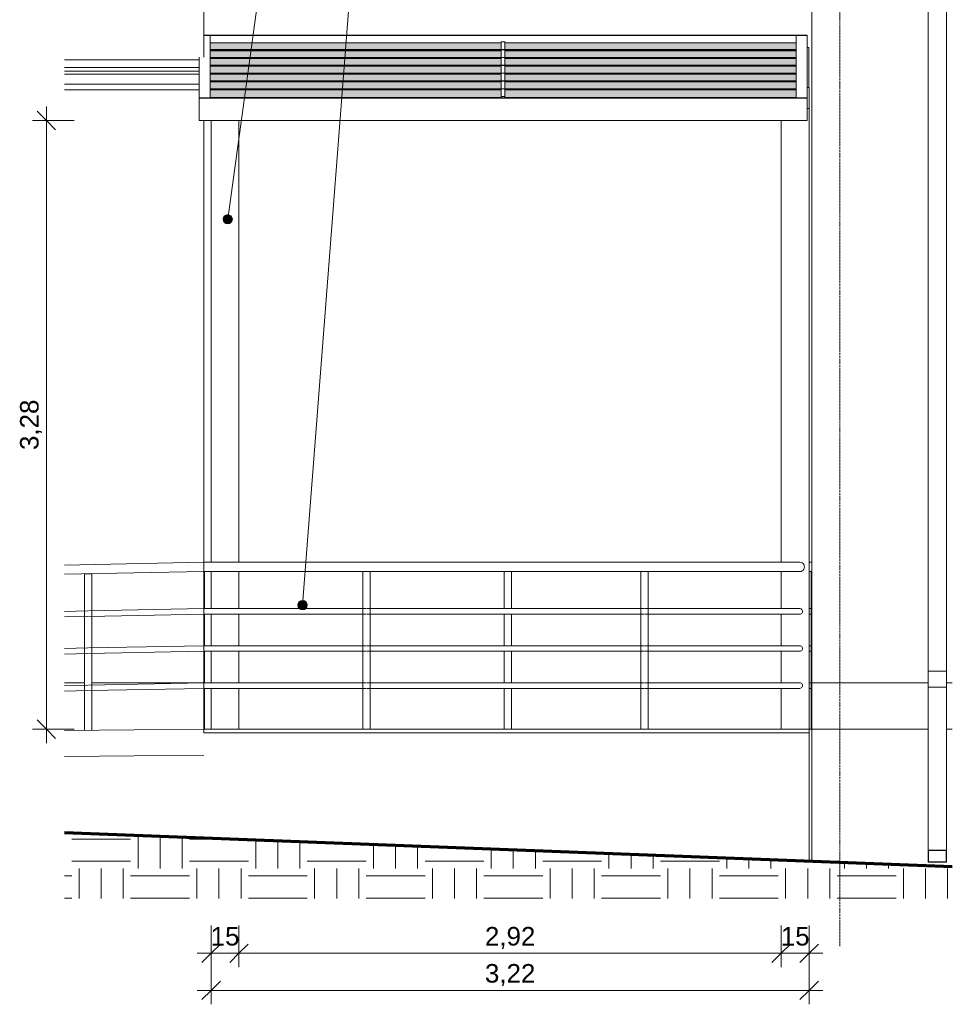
# Model space of a CAD drawing. Header units: millimetres. Extents: x -12134 to 14098, y -6837 to 7978.
# Tile 4 of 5: x 9069 to 14098, y -454 to 4856. Entities that reach past the tile are written whole.
import ezdxf

# ---------------------------------------------------------------- set-up
doc = ezdxf.new("R2010")
doc.units = ezdxf.units.MM
doc.linetypes.add('_Traço - ponto', pattern=[16, 12, -2, 0, -2])
for name, color, linetype, lineweight in [('A-ANNO-DIMS', 211, 'Continuous', 9), ('A-ANNO-DIMS-50', 211, 'Continuous', 9), ('A-FLOR', 192, 'Continuous', 18), ('A-FLOR-HRAL', 11, 'Continuous', 18), ('A-FLOR-PATT', 8, 'Continuous', 18), ('A-GENM', 13, 'Continuous', 18), ('A-GLAZ-CURT', 52, 'Continuous', 18), ('A-GLAZ-CWMG', 51, 'Continuous', 18), ('A-WALL', 113, 'Continuous', 18), ('G-ANNO-TEXT', 231, 'Continuous', 9), ('S-COLS', 52, 'Continuous', 18), ('S-GRID', 1, 'Continuous', 9)]:
    doc.layers.add(name, color=color, linetype=linetype, lineweight=lineweight)
doc.styles.add('Arial_2', font='arial.ttf', dxfattribs={"height": 100})
doc.dimstyles.new('Diagonal_-_2_0mm_Arial', dxfattribs={"dimscale": 304.8, "dimtxt": 102.02594, "dimasz": 0.328084, "dimexe": 0.246063, "dimexo": 0.0625, "dimgap": 0.024606, "dimtad": 1, "dimlfac": 0.001, "dimrnd": 0.01, "dimzin": 0, "dimdsep": 46, "dimtxsty": 'Arial_2', "dimblk1": 'OBLIQUE', "dimblk2": 'OBLIQUE', "dimsah": 1, "dimcen": 0.09, "dimdle": 0.246063, "dimadec": 0, "dimazin": 0, "dimtfac": 1, "dimtdec": 4, "dimtix": 1, "dimtmove": 0, "dimatfit": 3, "dimfxl": 0.492126, "dimfxlon": 1, "dimtvp": 1, "dimtolj": 1, "dimtzin": 0, "dimarcsym": 2})
doc.dimstyles.new('Diagonal_-_2_0mm_Arial_1', dxfattribs={"dimscale": 304.8, "dimtxt": 102.02594, "dimasz": 0.328084, "dimexe": 0.246063, "dimexo": 0.0625, "dimgap": 0.024606, "dimtad": 1, "dimdec": 0, "dimlfac": 0.1, "dimdsep": 46, "dimtxsty": 'Arial_2', "dimblk1": 'OBLIQUE', "dimblk2": 'OBLIQUE', "dimsah": 1, "dimcen": 0.09, "dimdle": 0.246063, "dimadec": 0, "dimazin": 0, "dimtfac": 1, "dimtdec": 4, "dimtix": 1, "dimtmove": 0, "dimatfit": 3, "dimfxl": 0.492126, "dimfxlon": 1, "dimtvp": 1, "dimtolj": 1, "dimtzin": 0, "dimarcsym": 2})

# ---------------------------------------------------------------- blocks, each defined once
blk = doc.blocks.new('Railing - 4 cm-3948223-ENTRADA - ELEVAÇÃO B')
at = {"layer": 'A-FLOR-HRAL'}
for p, q in [((9128.4, 1880), (9128.4, 1030)), ((9148.4, 1880), (9128.4, 1880)), ((9168.4, 1880), (9148.4, 1880)), ((9168.4, 1030), (9168.4, 1880))]:
    blk.add_line(p, q, dxfattribs=at)
blk = doc.blocks.new('Railing - 4 cm-4350514-ENTRADA - ELEVAÇÃO B')
at = {"layer": 'A-FLOR-HRAL'}
for p, q in [((6128.4, 1867.3), (6128.4, 1023.6)), ((6168.4, 1024), (6168.4, 1868.1)), ((6128.9, 1023.7), (6128.9, 1023.7))]:
    blk.add_line(p, q, dxfattribs=at)
at = {"layer": 'A-FLOR-HRAL', "flags": 128}
for points in [[(6148.4, 1867.7), (6139.8, 1867.6), (6132.8, 1867.4), (6128.9, 1867.4), (6128.4, 1867.3)], [(6168.4, 1868.1), (6167.9, 1868.1), (6164.1, 1868.1), (6157.1, 1867.9), (6148.4, 1867.7)]]:
    blk.add_lwpolyline(points, dxfattribs=at)
blk = doc.blocks.new('Railing - Railing-3945987-ENTRADA - ELEVAÇÃO B')
at = {"layer": 'A-FLOR-HRAL'}
for p, q in [((6771.1, 1930), (6021, 1915.2)), ((9985.8, 1930), (6771.1, 1930)), ((6021, 1865.2), (6771.6, 1880)), ((6771.6, 1880), (9985.8, 1880)), ((6146.3, 1667.7), (6021, 1665.2)), ((6771.1, 1680), (6150.5, 1667.8)), ((6150.5, 1637.8), (6771.4, 1650)), ((7646.6, 1680), (6771.1, 1680)), ((6771.4, 1650), (7646.6, 1650)), ((9146.6, 1680), (7650.2, 1680)), ((7650.2, 1650), (9146.6, 1650)), ((9985.8, 1680), (9150.2, 1680)), ((9150.2, 1650), (9985.8, 1650)), ((6021, 1635.2), (6146.3, 1637.7)), ((6146.3, 1467.7), (6021, 1465.2)), ((6021, 1435.2), (6146.3, 1437.7)), ((6771.1, 1480), (6150.5, 1467.8)), ((6150.5, 1437.8), (6771.4, 1450)), ((7646.6, 1480), (6771.1, 1480)), ((6771.4, 1450), (7646.6, 1450)), ((9146.6, 1480), (7650.2, 1480)), ((7650.2, 1450), (9146.6, 1450)), ((9985.8, 1480), (9150.2, 1480)), ((9150.2, 1450), (9985.8, 1450)), ((6771.1, 1280), (6150.5, 1267.8)), ((7646.6, 1280), (6771.1, 1280)), ((9146.6, 1280), (7650.2, 1280)), ((9985.8, 1280), (9150.2, 1280)), ((6146.3, 1267.7), (6021, 1265.2)), ((6021, 1235.2), (6146.3, 1237.7)), ((6150.5, 1237.8), (6771.4, 1250)), ((6771.4, 1250), (7646.6, 1250)), ((7650.2, 1250), (9146.6, 1250)), ((9150.2, 1250), (9985.8, 1250))]:
    blk.add_line(p, q, dxfattribs=at)
at = {"layer": 'A-FLOR-HRAL', "flags": 128}
for points in [[(6771.1, 1930), (6771.1, 1929.1), (6771.1, 1926.7), (6771.2, 1922.7), (6771.2, 1917.5), (6771.3, 1911.5), (6771.4, 1905)], [(6771.4, 1905), (6771.3, 1911.5), (6771.2, 1917.5), (6771.2, 1922.7), (6771.1, 1926.7), (6771.1, 1929.1), (6771.1, 1930)], [(9985.8, 1930), (9992.3, 1929.1), (9998.3, 1926.7), (10003.5, 1922.7), (10007.5, 1917.5), (10010, 1911.5), (10010.8, 1905)], [(10010.8, 1905), (10010, 1911.5), (10007.5, 1917.5), (10003.5, 1922.7), (9998.3, 1926.7), (9992.3, 1929.1), (9985.8, 1930)], [(6771.4, 1905), (6771.4, 1898.5), (6771.5, 1892.5), (6771.5, 1887.3), (6771.6, 1883.3), (6771.6, 1880.9), (6771.6, 1880)], [(6771.6, 1880), (6771.6, 1880.9), (6771.6, 1883.3), (6771.5, 1887.3), (6771.5, 1892.5), (6771.4, 1898.5), (6771.4, 1905)], [(10010.8, 1905), (10010, 1898.5), (10007.5, 1892.5), (10003.5, 1887.3), (9998.3, 1883.3), (9992.3, 1880.9), (9985.8, 1880)], [(9985.8, 1880), (9992.3, 1880.9), (9998.3, 1883.3), (10003.5, 1887.3), (10007.5, 1892.5), (10010, 1898.5), (10010.8, 1905)], [(6771.1, 1680), (6771.1, 1679.5), (6771.1, 1678), (6771.2, 1675.6), (6771.2, 1672.5), (6771.2, 1668.9), (6771.3, 1665)], [(6771.3, 1665), (6771.2, 1668.9), (6771.2, 1672.5), (6771.2, 1675.6), (6771.1, 1678), (6771.1, 1679.5), (6771.1, 1680)], [(6771.3, 1665), (6771.3, 1661.1), (6771.3, 1657.5), (6771.4, 1654.4), (6771.4, 1652), (6771.4, 1650.5), (6771.4, 1650)], [(6771.4, 1650), (6771.4, 1650.5), (6771.4, 1652), (6771.4, 1654.4), (6771.3, 1657.5), (6771.3, 1661.1), (6771.3, 1665)], [(9985.8, 1680), (9989.7, 1679.5), (9993.3, 1678), (9996.4, 1675.6), (9998.8, 1672.5), (10000.3, 1668.9), (10000.8, 1665)], [(10000.8, 1665), (10000.3, 1668.9), (9998.8, 1672.5), (9996.4, 1675.6), (9993.3, 1678), (9989.7, 1679.5), (9985.8, 1680)], [(10000.8, 1665), (10000.3, 1661.1), (9998.8, 1657.5), (9996.4, 1654.4), (9993.3, 1652), (9989.7, 1650.5), (9985.8, 1650)], [(9985.8, 1650), (9989.7, 1650.5), (9993.3, 1652), (9996.4, 1654.4), (9998.8, 1657.5), (10000.3, 1661.1), (10000.8, 1665)], [(6771.1, 1480), (6771.1, 1479.5), (6771.1, 1478), (6771.2, 1475.6), (6771.2, 1472.5), (6771.2, 1468.9), (6771.3, 1465)], [(6771.3, 1465), (6771.2, 1468.9), (6771.2, 1472.5), (6771.2, 1475.6), (6771.1, 1478), (6771.1, 1479.5), (6771.1, 1480)], [(6771.3, 1465), (6771.3, 1461.1), (6771.3, 1457.5), (6771.4, 1454.4), (6771.4, 1452), (6771.4, 1450.5), (6771.4, 1450)], [(6771.4, 1450), (6771.4, 1450.5), (6771.4, 1452), (6771.4, 1454.4), (6771.3, 1457.5), (6771.3, 1461.1), (6771.3, 1465)], [(9985.8, 1480), (9989.7, 1479.5), (9993.3, 1478), (9996.4, 1475.6), (9998.8, 1472.5), (10000.3, 1468.9), (10000.8, 1465)], [(10000.8, 1465), (10000.3, 1468.9), (9998.8, 1472.5), (9996.4, 1475.6), (9993.3, 1478), (9989.7, 1479.5), (9985.8, 1480)], [(10000.8, 1465), (10000.3, 1461.1), (9998.8, 1457.5), (9996.4, 1454.4), (9993.3, 1452), (9989.7, 1450.5), (9985.8, 1450)], [(9985.8, 1450), (9989.7, 1450.5), (9993.3, 1452), (9996.4, 1454.4), (9998.8, 1457.5), (10000.3, 1461.1), (10000.8, 1465)], [(6771.1, 1280), (6771.1, 1279.5), (6771.1, 1278), (6771.2, 1275.6), (6771.2, 1272.5), (6771.2, 1268.9), (6771.3, 1265)], [(6771.3, 1265), (6771.2, 1268.9), (6771.2, 1272.5), (6771.2, 1275.6), (6771.1, 1278), (6771.1, 1279.5), (6771.1, 1280)], [(9985.8, 1280), (9989.7, 1279.5), (9993.3, 1278), (9996.4, 1275.6), (9998.8, 1272.5), (10000.3, 1268.9), (10000.8, 1265)], [(10000.8, 1265), (10000.3, 1268.9), (9998.8, 1272.5), (9996.4, 1275.6), (9993.3, 1278), (9989.7, 1279.5), (9985.8, 1280)], [(6771.3, 1265), (6771.3, 1261.1), (6771.3, 1257.5), (6771.4, 1254.4), (6771.4, 1252), (6771.4, 1250.5), (6771.4, 1250)], [(6771.4, 1250), (6771.4, 1250.5), (6771.4, 1252), (6771.4, 1254.4), (6771.3, 1257.5), (6771.3, 1261.1), (6771.3, 1265)], [(10000.8, 1265), (10000.3, 1261.1), (9998.8, 1257.5), (9996.4, 1254.4), (9993.3, 1252), (9989.7, 1250.5), (9985.8, 1250)], [(9985.8, 1250), (9989.7, 1250.5), (9993.3, 1252), (9996.4, 1254.4), (9998.8, 1257.5), (10000.3, 1261.1), (10000.8, 1265)]]:
    blk.add_lwpolyline(points, dxfattribs=at)
for name, p in [('Railing - 4 cm-4350514-ENTRADA - ELEVAÇÃO B', (0, 0)), ('Railing - 4 cm-3948223-ENTRADA - ELEVAÇÃO B', (-1500, 0)), ('Railing - 4 cm-3948223-ENTRADA - ELEVAÇÃO B', (0, 0))]:
    blk.add_blockref(name, p)
blk = doc.blocks.new('Rectangular Mullion - 6x12 cm metal-3947379-ENTRADA - ELEVAÇÃO B')
at = {"layer": 'A-GLAZ-CWMG'}
for p, q in [((8385.8, 4434.4), (10025.8, 4434.4)), ((8385.8, 4432), (10025.8, 4432)), ((10025.8, 4434.4), (10025.8, 4432)), ((10025.8, 4432), (10025.8, 4312.1)), ((10025.8, 4312.1), (8385.8, 4312.1))]:
    blk.add_line(p, q, dxfattribs=at)
blk = doc.blocks.new('Rectangular Mullion - 6x12 cm metal-3947380-ENTRADA - ELEVAÇÃO B')
at = {"layer": 'A-GLAZ-CWMG'}
for p, q in [((8385.8, 4773.1), (6771.1, 4773.1)), ((8385.8, 4770.7), (6771.1, 4770.7))]:
    blk.add_line(p, q, dxfattribs=at)
blk = doc.blocks.new('Rectangular Mullion - 6x12 cm metal-4019200-ENTRADA - ELEVAÇÃO B')
at = {"layer": 'A-GLAZ-CWMG'}
for p, q in [((6745.8, 4476.2), (6745.8, 4434.4)), ((6805.8, 4476.2), (6805.8, 4434.4)), ((6805.8, 4434.4), (6745.8, 4434.4))]:
    blk.add_line(p, q, dxfattribs=at)
blk = doc.blocks.new('Rectangular Mullion - 6x12 cm metal-4019201-ENTRADA - ELEVAÇÃO B')
at = {"layer": 'A-GLAZ-CWMG'}
for p, q in [((9965.8, 4770.7), (10025.8, 4770.7)), ((9965.8, 4729), (9965.8, 4770.7)), ((10025.8, 4729), (10025.8, 4770.7))]:
    blk.add_line(p, q, dxfattribs=at)
blk = doc.blocks.new('System Panel - Vidro 2cm escuro2-4253584-ENTRADA - ELEVAÇÃO B')
at = {"layer": 'A-GLAZ-CURT'}
for points in [[(8375.8, 4436.6), (8375.8, 4477.9), (6805.8, 4477.9), (6805.8, 4436.6), (7816.2, 4436.6)], [(6805.8, 4434.4), (8375.8, 4434.4), (8375.8, 4436.6), (6805.8, 4436.6)]]:
    blk.add_hatch(color=256, dxfattribs=at).paths.add_polyline_path(points, flags=0)
for p, q in [((8375.8, 4477.9), (6805.8, 4477.9)), ((6805.8, 4436.6), (8375.8, 4436.6))]:
    blk.add_line(p, q, dxfattribs=at)
blk = doc.blocks.new('System Panel - Vidro 2cm escuro2-V16-ENTRADA - ELEVAÇÃO B')
at = {"layer": 'A-GLAZ-CURT'}
blk.add_hatch(color=256, dxfattribs=at).paths.add_polyline_path([(8265, 4483.7), (8375.8, 4483.7), (8375.8, 4520.1), (6805.8, 4520.1), (6805.8, 4483.7), (8115.4, 4483.7)], flags=0)
blk.add_line((8375.8, 4520.1), (6805.8, 4520.1), dxfattribs=at)
blk = doc.blocks.new('Rectangular Mullion - 6x12 cm metal-3947384-ENTRADA - ELEVAÇÃO B')
at = {"layer": 'A-GLAZ-CWMG'}
for p, q in [((6745.8, 4432), (6745.8, 4434.4)), ((6745.8, 4434.4), (8385.8, 4434.4)), ((6745.8, 4312.1), (6745.8, 4432)), ((6745.8, 4432), (8385.8, 4432)), ((8385.8, 4312.1), (6745.8, 4312.1))]:
    blk.add_line(p, q, dxfattribs=at)
blk = doc.blocks.new('Rectangular Mullion - 6x12 cm metal-3947385-ENTRADA - ELEVAÇÃO B')
at = {"layer": 'A-GLAZ-CWMG'}
for p, q in [((10025.8, 4773.1), (8385.8, 4773.1)), ((10025.8, 4770.7), (8385.8, 4770.7)), ((10025.8, 4773.1), (10025.8, 4770.7))]:
    blk.add_line(p, q, dxfattribs=at)
blk = doc.blocks.new('Rectangular Mullion - 6x12 cm metal-4019202-ENTRADA - ELEVAÇÃO B')
at = {"layer": 'A-GLAZ-CWMG'}
for p, q in [((6745.8, 4518.3), (6745.8, 4476.2)), ((6805.8, 4518.3), (6805.8, 4476.2))]:
    blk.add_line(p, q, dxfattribs=at)
blk = doc.blocks.new('Rectangular Mullion - 6x12 cm metal-V17-ENTRADA - ELEVAÇÃO B')
at = {"layer": 'A-GLAZ-CWMG'}
for p, q in [((6805.8, 4686.9), (6805.8, 4644.7)), ((6745.8, 4653.1), (6745.8, 4644.7))]:
    blk.add_line(p, q, dxfattribs=at)
blk = doc.blocks.new('Rectangular Mullion - 6x12 cm metal-V18-ENTRADA - ELEVAÇÃO B')
at = {"layer": 'A-GLAZ-CWMG'}
blk.add_line((6805.8, 4729), (6805.8, 4686.9), dxfattribs=at)
blk = doc.blocks.new('Rectangular Mullion - 6x12 cm metal-4019203-ENTRADA - ELEVAÇÃO B')
at = {"layer": 'A-GLAZ-CWMG'}
for p, q in [((6771.1, 4770.7), (6805.8, 4770.7)), ((6805.8, 4770.7), (6805.8, 4729))]:
    blk.add_line(p, q, dxfattribs=at)
blk = doc.blocks.new('Rectangular Mullion - 6x12 cm metal-4019204-ENTRADA - ELEVAÇÃO B')
at = {"layer": 'A-GLAZ-CWMG'}
for p, q in [((9965.8, 4434.4), (9965.8, 4476.2)), ((10025.8, 4434.4), (10025.8, 4476.2)), ((10025.8, 4434.4), (9965.8, 4434.4))]:
    blk.add_line(p, q, dxfattribs=at)
blk = doc.blocks.new('Rectangular Mullion - 6x12 cm metal-4019205-ENTRADA - ELEVAÇÃO B')
at = {"layer": 'A-GLAZ-CWMG'}
for p, q in [((9965.8, 4476.2), (9965.8, 4518.3)), ((10025.8, 4476.2), (10025.8, 4518.3))]:
    blk.add_line(p, q, dxfattribs=at)
blk = doc.blocks.new('Rectangular Mullion - 2x5 cm metal-3947375-ENTRADA - ELEVAÇÃO B')
at = {"layer": 'A-GLAZ-CWMG'}
for p, q in [((8385.8, 4483.7), (6805.8, 4483.7)), ((8385.8, 4482.9), (6805.8, 4482.9))]:
    blk.add_line(p, q, dxfattribs=at)
blk = doc.blocks.new('Rectangular Mullion - 2x5 cm metal-3947376-ENTRADA - ELEVAÇÃO B')
at = {"layer": 'A-GLAZ-CWMG'}
for p, q in [((9965.8, 4483.7), (8385.8, 4483.7)), ((9965.8, 4482.9), (8385.8, 4482.9))]:
    blk.add_line(p, q, dxfattribs=at)
blk = doc.blocks.new('Rectangular Mullion - 2x5 cm metal-4019198-ENTRADA - ELEVAÇÃO B')
at = {"layer": 'A-GLAZ-CWMG'}
for p, q in [((8375.8, 4735.8), (8395.8, 4735.8)), ((8375.8, 4694.4), (8375.8, 4735.8)), ((8395.8, 4694.4), (8395.8, 4735.8)), ((8395.8, 4694.4), (8375.8, 4694.4))]:
    blk.add_line(p, q, dxfattribs=at)
blk = doc.blocks.new('Rectangular Mullion - 2x5 cm metal-V19-ENTRADA - ELEVAÇÃO B')
at = {"layer": 'A-GLAZ-CWMG'}
for p, q in [((8375.8, 4440.8), (8395.8, 4440.8)), ((8375.8, 4434.4), (8375.8, 4440.8)), ((8395.8, 4434.4), (8395.8, 4440.8))]:
    blk.add_line(p, q, dxfattribs=at)
blk = doc.blocks.new('Rectangular Mullion - 2x5 cm metal-V20-ENTRADA - ELEVAÇÃO B')
at = {"layer": 'A-GLAZ-CWMG'}
for p, q in [((8375.8, 4482.9), (8395.8, 4482.9)), ((8375.8, 4441.6), (8375.8, 4482.9)), ((8395.8, 4441.6), (8395.8, 4482.9)), ((8395.8, 4441.6), (8375.8, 4441.6)), ((8375.8, 4441.6), (8375.8, 4440.8)), ((8395.8, 4440.8), (8395.8, 4441.6))]:
    blk.add_line(p, q, dxfattribs=at)
blk = doc.blocks.new('Railing - 4 cm-V21-ENTRADA - ELEVAÇÃO B')
at = {"layer": 'A-FLOR-HRAL'}
for p, q in [((8391.1, 1880), (8391.1, 1680)), ((8431.1, 1680), (8431.1, 1880)), ((8391.1, 1650), (8391.1, 1480.3)), ((8431.1, 1480), (8431.1, 1650)), ((8391.1, 1450), (8391.1, 1280)), ((8431.1, 1280), (8431.1, 1450)), ((8391.1, 1250), (8391.1, 1030)), ((8431.1, 1030), (8431.1, 1250))]:
    blk.add_line(p, q, dxfattribs=at)
blk = doc.blocks.new('Railing - 4 cm-V22-ENTRADA - ELEVAÇÃO B')
at = {"layer": 'A-FLOR-HRAL'}
for p, q in [((6776.1, 1880), (6776.1, 1680)), ((6776.1, 1650), (6776.1, 1480.3)), ((6776.1, 1450), (6776.1, 1280)), ((6776.1, 1250), (6776.1, 1030))]:
    blk.add_line(p, q, dxfattribs=at)
blk = doc.blocks.new('Railing - 4 cm-V23-ENTRADA - ELEVAÇÃO B')
at = {"layer": 'A-FLOR-HRAL'}
for p, q in [((10046.1, 1880), (10036.1, 1880)), ((10046.1, 1030), (10046.1, 1880)), ((10036.1, 1030), (10046.1, 1030))]:
    blk.add_line(p, q, dxfattribs=at)
blk = doc.blocks.new('Railing - Railing-3948267-ENTRADA - ELEVAÇÃO B')
at = {"layer": 'A-FLOR-HRAL'}
for p, q in [((10051.1, 1930), (10035.8, 1930)), ((10035.8, 1880), (10051.1, 1880)), ((10051.1, 1680), (10035.8, 1680)), ((10035.8, 1650), (10051.1, 1650)), ((10051.1, 1480), (10035.8, 1480)), ((10035.8, 1450), (10051.1, 1450)), ((10051.1, 1280), (10035.8, 1280)), ((10035.8, 1250), (10051.1, 1250))]:
    blk.add_line(p, q, dxfattribs=at)
for name in ['Railing - 4 cm-V22-ENTRADA - ELEVAÇÃO B', 'Railing - 4 cm-V21-ENTRADA - ELEVAÇÃO B', 'Railing - 4 cm-V23-ENTRADA - ELEVAÇÃO B']:
    blk.add_blockref(name, (0, 0))
blk = doc.blocks.new('Generic Models 1 - Generic Models 24-4258923-ENTRADA - ELEVAÇÃO B')
at = {"layer": 'A-GENM'}
for p, q in [((10677.4, 5054.9), (10677.4, 5175.1)), ((10777.4, 5054.9), (10777.4, 5175.1)), ((10677.4, 5054.9), (10777.4, 5054.9)), ((10677.4, 4980.4), (10677.4, 5054.9)), ((10777.4, 5054.9), (10777.4, 4980.4)), ((10677.4, 4980.4), (10777.4, 4980.4)), ((10677.4, 1341.9), (10677.4, 4980.4)), ((10777.4, 4980.4), (10777.4, 1341.9)), ((10677.4, 1341.9), (10777.4, 1341.9)), ((10677.4, 1256.9), (10677.4, 1341.9)), ((10777.4, 1341.9), (10777.4, 1256.9)), ((10677.4, 1256.9), (10777.4, 1256.9)), ((10677.4, 377.8), (10677.4, 1256.9)), ((10777.4, 1256.9), (10777.4, 377.8)), ((10777.4, 377.8), (10677.4, 377.8)), ((10677.4, 377.8), (10677.4, 312.8)), ((10679.4, 314.8), (10679.4, 375.8)), ((10679.4, 375.8), (10775.4, 375.8)), ((10775.4, 375.8), (10775.4, 314.8)), ((10777.4, 312.8), (10777.4, 377.8)), ((10677.4, 312.8), (10777.4, 312.8)), ((10775.4, 314.8), (10679.4, 314.8))]:
    blk.add_line(p, q, dxfattribs=at)
blk = doc.blocks.new('Embasamento - Embasamento-4325691-ENTRADA - ELEVAÇÃO B')
at = {"layer": 'A-GENM'}
for p, q in [((10051.1, 1280), (10677.4, 1280)), ((10051.1, 1280), (10051.1, 1030)), ((10777.4, 1280), (10808.1, 1280)), ((10051.1, 1030), (10677.4, 1030)), ((10051.1, 1030), (10051.1, 316.7)), ((10777.4, 1030), (10808.1, 1030))]:
    blk.add_line(p, q, dxfattribs=at)
blk = doc.blocks.new('eMBASAMENTO 2 - eMBASAMENTO 2-4325788-ENTRADA - ELEVAÇÃO B')
at = {"layer": 'A-GENM'}
for p, q in [((6128.9, 1280), (6021, 1280)), ((6771.1, 1280), (6167.9, 1280)), ((6771.1, 1250), (6771.1, 1030))]:
    blk.add_line(p, q, dxfattribs=at)
blk = doc.blocks.new('ORNAMENTO 3 - ORNAMENTO 3-4325854-ENTRADA - ELEVAÇÃO B')
at = {"layer": 'A-GENM'}
for p, q in [((6745.8, 4638.7), (6021, 4638.7)), ((6021, 4598), (6745.8, 4598)), ((6021, 4578), (6745.8, 4578)), ((6021, 4561.3), (6745.8, 4561.3)), ((6021, 4507.7), (6745.8, 4507.7)), ((6021, 4477.7), (6745.8, 4477.7))]:
    blk.add_line(p, q, dxfattribs=at)
blk = doc.blocks.new('DIMBLOCK21-ENTRADA - ELEVAÇÃO B')
at = {"layer": 'A-ANNO-DIMS-50'}
for p, q in [((10101.4, -28.8), (10101.4, -253.8)), ((10101.4, -178.8), (10101.4, -28.8)), ((10251.4, -28.8), (10251.4, -253.8)), ((10251.4, -178.8), (10251.4, -28.8)), ((10026.4, -178.8), (10251.4, -178.8))]:
    blk.add_line(p, q, dxfattribs=at)
at = {"layer": 'A-ANNO-DIMS-50', "lineweight": 18}
for p, q in [((10101.4, -178.8), (10151.4, -128.8)), ((10251.4, -178.8), (10301.4, -128.8)), ((10101.4, -178.8), (10051.4, -228.8)), ((10251.4, -178.8), (10201.4, -228.8))]:
    blk.add_line(p, q, dxfattribs=at)
at = {"layer": 'A-ANNO-DIMS-50', "color": 0, "insert": (10098.8, -36.8), "char_height": 100, "width": 186.088, "attachment_point": 1, "line_spacing_factor": 0.941778, "style": 'Arial_2'}
blk.add_mtext('15', dxfattribs=at)
blk = doc.blocks.new('_Oblique')
at = {"color": 0, "linetype": 'ByBlock', "lineweight": -2}
blk.add_line((-0.5, -0.5), (0.5, 0.5), dxfattribs=at)
blk = doc.blocks.new('DIMBLOCK22-ENTRADA - ELEVAÇÃO B')
at = {"layer": 'A-ANNO-DIMS-50'}
for p, q in [((10251.4, -28.8), (10251.4, -253.8)), ((10251.4, -178.8), (10251.4, -28.8)), ((13176, -28.8), (13176, -253.8)), ((13176, -178.8), (13176, -28.8)), ((10251.4, -178.8), (13176, -178.8))]:
    blk.add_line(p, q, dxfattribs=at)
at = {"layer": 'A-ANNO-DIMS-50', "lineweight": 18}
for p, q in [((10251.4, -178.8), (10301.4, -128.8)), ((13176, -178.8), (13226, -128.8)), ((10251.4, -178.8), (10201.4, -228.8)), ((13176, -178.8), (13126, -228.8))]:
    blk.add_line(p, q, dxfattribs=at)
at = {"layer": 'A-ANNO-DIMS-50', "color": 0, "insert": (11578, -36.8), "char_height": 100, "width": 325.653, "attachment_point": 1, "line_spacing_factor": 0.941778, "style": 'Arial_2'}
blk.add_mtext('2,92', dxfattribs=at)
blk = doc.blocks.new('DIMBLOCK23-ENTRADA - ELEVAÇÃO B')
at = {"layer": 'A-ANNO-DIMS-50'}
for p, q in [((13176, -28.8), (13176, -253.8)), ((13176, -178.8), (13176, -28.8)), ((13326, -28.8), (13326, -253.8)), ((13326, -178.8), (13326, -28.8)), ((13176, -178.8), (13401, -178.8))]:
    blk.add_line(p, q, dxfattribs=at)
at = {"layer": 'A-ANNO-DIMS-50', "lineweight": 18}
for p, q in [((13176, -178.8), (13226, -128.8)), ((13326, -178.8), (13376, -128.8)), ((13176, -178.8), (13126, -228.8)), ((13326, -178.8), (13276, -228.8))]:
    blk.add_line(p, q, dxfattribs=at)
at = {"layer": 'A-ANNO-DIMS-50', "color": 0, "insert": (13173.5, -36.8), "char_height": 100, "width": 186.088, "attachment_point": 1, "line_spacing_factor": 0.941778, "style": 'Arial_2'}
blk.add_mtext('15', dxfattribs=at)
blk = doc.blocks.new('DIMBLOCK24-ENTRADA - ELEVAÇÃO B')
at = {"layer": 'A-ANNO-DIMS-50'}
for p, q in [((10101.4, -228.8), (10101.4, -453.8)), ((10101.4, -378.8), (10101.4, -228.8)), ((13326, -228.8), (13326, -453.8)), ((13326, -378.8), (13326, -228.8)), ((10026.4, -378.8), (13401, -378.8))]:
    blk.add_line(p, q, dxfattribs=at)
at = {"layer": 'A-ANNO-DIMS-50', "lineweight": 18}
for p, q in [((10101.4, -378.8), (10151.4, -328.8)), ((13326, -378.8), (13376, -328.8)), ((10101.4, -378.8), (10051.4, -428.8)), ((13326, -378.8), (13276, -428.8))]:
    blk.add_line(p, q, dxfattribs=at)
at = {"layer": 'A-ANNO-DIMS-50', "color": 0, "insert": (11578, -236.8), "char_height": 100, "width": 325.653, "attachment_point": 1, "line_spacing_factor": 0.941778, "style": 'Arial_2'}
blk.add_mtext('3,22', dxfattribs=at)
blk = doc.blocks.new('DIMBLOCK25-ENTRADA - ELEVAÇÃO B')
at = {"layer": 'A-ANNO-DIMS-50', "lineweight": 18}
for p, q in [((9212.7, 4312.1), (9162.7, 4362.1)), ((9212.7, 4312.1), (9262.7, 4262.1)), ((9212.7, 1030), (9162.7, 1080)), ((9212.7, 1030), (9262.7, 980))]:
    blk.add_line(p, q, dxfattribs=at)
at = {"layer": 'A-ANNO-DIMS-50'}
for p, q in [((9212.7, 955), (9212.7, 4387.1)), ((9362.7, 4312.1), (9137.7, 4312.1)), ((9212.7, 4312.1), (9362.7, 4312.1)), ((9362.7, 1030), (9137.7, 1030)), ((9212.7, 1030), (9362.7, 1030))]:
    blk.add_line(p, q, dxfattribs=at)
at = {"layer": 'A-ANNO-DIMS-50', "color": 0, "insert": (9070.7, 2535.4), "char_height": 100, "width": 325.653, "attachment_point": 1, "rotation": 90, "line_spacing_factor": 0.941778, "style": 'Arial_2'}
blk.add_mtext('3,28', dxfattribs=at)

msp = doc.modelspace()

# ---------------------------------------------------------------- hatches: boundary and pattern name
at = {"layer": 'A-FLOR-PATT'}
h = msp.add_hatch(dxfattribs=at)
h.set_pattern_fill('FP_11', color=256, style=0, pattern_type=2)
h.set_pattern_definition([(0, (3316.98, 0), (317.5, 317.5), [317.5, -317.5]), (0, (3316.98, 119.06), (317.5, 317.5), [317.5, -317.5]), (0, (3316.98, 238.12), (317.5, 317.5), [317.5, -317.5]), (90, (3356.67, 277.8), (-317.5, 317.5), [317.5, -317.5]), (90, (3475.73, 277.8), (-317.5, 317.5), [317.5, -317.5]), (90, (3594.8, 277.8), (-317.5, 317.5), [317.5, -317.5])])
h.paths.add_polyline_path([(14098.391, 117.105), (14098.391, 287.694), (9311.224, 471.073), (9311.224, 117.105), (12901.599, 117.105)], flags=0)
at = {"layer": 'G-ANNO-TEXT'}
h = msp.add_hatch(color=7, dxfattribs=at)
edge = h.paths.add_edge_path(flags=0)
edge.add_arc((10190.699, 3779.623), 25, 0, 360)
h = msp.add_hatch(color=7, dxfattribs=at)
edge = h.paths.add_edge_path(flags=0)
edge.add_arc((10594.5, 1698.212), 25, 0, 360)

# ---------------------------------------------------------------- linework, layer by layer
at = {"layer": 'A-FLOR'}
for p, q in [((9311.224, 1022.588), (10061.363, 1030)), ((10061.363, 1030), (13326.05, 1030)), ((10061.363, 1010), (10061.363, 1030)), ((10061.363, 1010), (13326.05, 1010)), ((13326.05, 1030), (13326.05, 880)), ((10061.363, 889.993), (9311.224, 882.581))]:
    msp.add_line(p, q, dxfattribs=at)
at = {"layer": 'A-FLOR', "lineweight": 70}
msp.add_line((14098.391, 287.694), (9311.224, 471.073), dxfattribs=at)
at = {"layer": 'A-WALL'}
for p, q in [((13341.363, 1280), (13341.363, 5175.088)), ((10061.363, 4938.654), (10061.363, 4653.111)), ((10061.363, 4312.142), (10061.363, 1930)), ((10061.363, 1879.99), (10061.363, 1680)), ((10061.363, 1649.994), (10061.363, 1480.258)), ((10061.363, 1449.994), (10061.363, 1280)), ((10061.363, 889.993), (9311.224, 882.581)), ((13326.05, 880), (13326.05, 317.279))]:
    msp.add_line(p, q, dxfattribs=at)
at = {"layer": 'G-ANNO-TEXT', "color": 7}
for p, q in [((10190.699, 3779.623), (10733.861, 7731.164)), ((10594.5, 1698.212), (10991.026, 6847.296))]:
    msp.add_line(p, q, dxfattribs=at)
for centre in [(10190.699, 3779.623), (10594.5, 1698.212)]:
    msp.add_circle(centre, 25, dxfattribs=at)
at = {"layer": 'S-COLS'}
for p, q in [((13316.05, 4706.378), (13325.534, 4706.378)), ((13325.534, 4489.378), (13325.534, 4706.378)), ((13316.05, 4489.378), (13326.05, 4489.378)), ((13326.05, 4376.464), (13326.05, 4489.378)), ((13316.05, 4376.464), (13326.05, 4376.464)), ((13326.05, 1030), (13326.05, 4376.464)), ((10101.363, 4312.142), (10101.363, 1930)), ((10251.363, 1930), (10251.363, 4312.142)), ((13175.534, 4312.142), (13175.534, 1930)), ((13176.05, 4312.142), (13176.05, 1929.974)), ((10101.363, 1880), (10101.363, 1680)), ((10251.363, 1680), (10251.363, 1880)), ((13175.534, 1880.027), (13175.534, 1680)), ((13176.05, 1880.027), (13176.05, 1679.984)), ((10101.363, 1650), (10101.363, 1480)), ((10251.363, 1480), (10251.363, 1650)), ((13175.534, 1650.016), (13175.534, 1480)), ((13176.05, 1650.016), (13176.05, 1479.984)), ((10101.363, 1450), (10101.363, 1280)), ((10251.363, 1280), (10251.363, 1450)), ((13175.534, 1450.016), (13175.534, 1280)), ((13176.05, 1450.016), (13176.05, 1279.984)), ((10101.363, 1250), (10101.363, 1030)), ((10251.363, 1030), (10251.363, 1250)), ((13175.534, 1250.016), (13175.534, 1030)), ((13176.05, 1250.016), (13176.05, 1030))]:
    msp.add_line(p, q, dxfattribs=at)
at = {"layer": 'S-GRID', "linetype": '_Traço - ponto'}
msp.add_line((13491.363, -140), (13491.363, 6930.558), dxfattribs=at)

# ---------------------------------------------------------------- block references
at = {"layer": 'A-FLOR-HRAL'}
for name in ['Railing - Railing-3945987-ENTRADA - ELEVAÇÃO B', 'Railing - Railing-3948267-ENTRADA - ELEVAÇÃO B']:
    msp.add_blockref(name, (3290.248, 0), dxfattribs=at)
at = {"layer": 'A-GENM'}
for name in ['Generic Models 1 - Generic Models 24-4258923-ENTRADA - ELEVAÇÃO B', 'ORNAMENTO 3 - ORNAMENTO 3-4325854-ENTRADA - ELEVAÇÃO B', 'eMBASAMENTO 2 - eMBASAMENTO 2-4325788-ENTRADA - ELEVAÇÃO B', 'Embasamento - Embasamento-4325691-ENTRADA - ELEVAÇÃO B']:
    msp.add_blockref(name, (3290.248, 0), dxfattribs=at)
at = {"layer": 'A-GLAZ-CURT'}
for name, p in [('System Panel - Vidro 2cm escuro2-V16-ENTRADA - ELEVAÇÃO B', (3290.248, 210.68)), ('System Panel - Vidro 2cm escuro2-V16-ENTRADA - ELEVAÇÃO B', (4880.248, 210.68)), ('System Panel - Vidro 2cm escuro2-V16-ENTRADA - ELEVAÇÃO B', (3290.248, 168.544)), ('System Panel - Vidro 2cm escuro2-V16-ENTRADA - ELEVAÇÃO B', (4880.248, 168.544)), ('System Panel - Vidro 2cm escuro2-V16-ENTRADA - ELEVAÇÃO B', (3290.248, 126.408)), ('System Panel - Vidro 2cm escuro2-V16-ENTRADA - ELEVAÇÃO B', (4880.248, 126.408)), ('System Panel - Vidro 2cm escuro2-V16-ENTRADA - ELEVAÇÃO B', (3290.248, 84.272)), ('System Panel - Vidro 2cm escuro2-V16-ENTRADA - ELEVAÇÃO B', (4880.248, 84.272)), ('System Panel - Vidro 2cm escuro2-V16-ENTRADA - ELEVAÇÃO B', (3290.248, 42.136)), ('System Panel - Vidro 2cm escuro2-V16-ENTRADA - ELEVAÇÃO B', (3290.248, 0)), ('System Panel - Vidro 2cm escuro2-V16-ENTRADA - ELEVAÇÃO B', (4880.248, 42.136)), ('System Panel - Vidro 2cm escuro2-V16-ENTRADA - ELEVAÇÃO B', (4880.248, 0)), ('System Panel - Vidro 2cm escuro2-4253584-ENTRADA - ELEVAÇÃO B', (3290.248, 0)), ('System Panel - Vidro 2cm escuro2-4253584-ENTRADA - ELEVAÇÃO B', (4880.248, 0))]:
    msp.add_blockref(name, p, dxfattribs=at)
at = {"layer": 'A-GLAZ-CWMG'}
for name, p in [('Rectangular Mullion - 6x12 cm metal-3947380-ENTRADA - ELEVAÇÃO B', (3290.248, 0)), ('Rectangular Mullion - 6x12 cm metal-4019203-ENTRADA - ELEVAÇÃO B', (3290.248, 0)), ('Rectangular Mullion - 6x12 cm metal-V18-ENTRADA - ELEVAÇÃO B', (3290.248, 0)), ('Rectangular Mullion - 2x5 cm metal-4019198-ENTRADA - ELEVAÇÃO B', (3290.248, 0)), ('Rectangular Mullion - 6x12 cm metal-3947385-ENTRADA - ELEVAÇÃO B', (3290.248, 0)), ('Rectangular Mullion - 6x12 cm metal-4019201-ENTRADA - ELEVAÇÃO B', (3290.248, 0)), ('Rectangular Mullion - 6x12 cm metal-4019205-ENTRADA - ELEVAÇÃO B', (3290.248, 210.68)), ('Rectangular Mullion - 6x12 cm metal-V17-ENTRADA - ELEVAÇÃO B', (3290.248, 0)), ('Rectangular Mullion - 2x5 cm metal-3947375-ENTRADA - ELEVAÇÃO B', (3290.248, 210.68)), ('Rectangular Mullion - 2x5 cm metal-4019198-ENTRADA - ELEVAÇÃO B', (3290.248, -42.136)), ('Rectangular Mullion - 2x5 cm metal-3947376-ENTRADA - ELEVAÇÃO B', (3290.248, 210.68)), ('Rectangular Mullion - 6x12 cm metal-4019205-ENTRADA - ELEVAÇÃO B', (3290.248, 168.544)), ('Rectangular Mullion - 6x12 cm metal-4019202-ENTRADA - ELEVAÇÃO B', (3290.248, 126.408)), ('Rectangular Mullion - 2x5 cm metal-3947375-ENTRADA - ELEVAÇÃO B', (3290.248, 168.544)), ('Rectangular Mullion - 2x5 cm metal-4019198-ENTRADA - ELEVAÇÃO B', (3290.248, -84.272)), ('Rectangular Mullion - 2x5 cm metal-3947376-ENTRADA - ELEVAÇÃO B', (3290.248, 168.544)), ('Rectangular Mullion - 6x12 cm metal-4019205-ENTRADA - ELEVAÇÃO B', (3290.248, 126.408)), ('Rectangular Mullion - 6x12 cm metal-4019202-ENTRADA - ELEVAÇÃO B', (3290.248, 84.272)), ('Rectangular Mullion - 2x5 cm metal-3947375-ENTRADA - ELEVAÇÃO B', (3290.248, 126.408)), ('Rectangular Mullion - 2x5 cm metal-3947375-ENTRADA - ELEVAÇÃO B', (3290.248, 84.272)), ('Rectangular Mullion - 2x5 cm metal-4019198-ENTRADA - ELEVAÇÃO B', (3290.248, -126.408)), ('Rectangular Mullion - 2x5 cm metal-4019198-ENTRADA - ELEVAÇÃO B', (3290.248, -168.544)), ('Rectangular Mullion - 2x5 cm metal-3947376-ENTRADA - ELEVAÇÃO B', (3290.248, 126.408)), ('Rectangular Mullion - 2x5 cm metal-3947376-ENTRADA - ELEVAÇÃO B', (3290.248, 84.272)), ('Rectangular Mullion - 6x12 cm metal-4019205-ENTRADA - ELEVAÇÃO B', (3290.248, 84.272)), ('Rectangular Mullion - 6x12 cm metal-4019202-ENTRADA - ELEVAÇÃO B', (3290.248, 42.136)), ('Rectangular Mullion - 6x12 cm metal-4019202-ENTRADA - ELEVAÇÃO B', (3290.248, 0)), ('Rectangular Mullion - 2x5 cm metal-3947375-ENTRADA - ELEVAÇÃO B', (3290.248, 42.136)), ('Rectangular Mullion - 2x5 cm metal-4019198-ENTRADA - ELEVAÇÃO B', (3290.248, -210.68)), ('Rectangular Mullion - 2x5 cm metal-3947376-ENTRADA - ELEVAÇÃO B', (3290.248, 42.136)), ('Rectangular Mullion - 6x12 cm metal-4019205-ENTRADA - ELEVAÇÃO B', (3290.248, 42.136)), ('Rectangular Mullion - 6x12 cm metal-4019205-ENTRADA - ELEVAÇÃO B', (3290.248, 0)), ('Rectangular Mullion - 6x12 cm metal-4019200-ENTRADA - ELEVAÇÃO B', (3290.248, 0)), ('Rectangular Mullion - 2x5 cm metal-3947375-ENTRADA - ELEVAÇÃO B', (3290.248, 0)), ('Rectangular Mullion - 2x5 cm metal-V20-ENTRADA - ELEVAÇÃO B', (3290.248, 0)), ('Rectangular Mullion - 2x5 cm metal-3947376-ENTRADA - ELEVAÇÃO B', (3290.248, 0)), ('Rectangular Mullion - 6x12 cm metal-4019204-ENTRADA - ELEVAÇÃO B', (3290.248, 0)), ('Rectangular Mullion - 6x12 cm metal-3947384-ENTRADA - ELEVAÇÃO B', (3290.248, 0)), ('Rectangular Mullion - 2x5 cm metal-V19-ENTRADA - ELEVAÇÃO B', (3290.248, 0)), ('Rectangular Mullion - 6x12 cm metal-3947379-ENTRADA - ELEVAÇÃO B', (3290.248, 0))]:
    msp.add_blockref(name, p, dxfattribs=at)

# ---------------------------------------------------------------- dimensions: what is measured, and where the dimension line sits
at = {"layer": 'A-ANNO-DIMS'}
dim = msp.add_linear_dim(base=(9212.698, 4312.142), p1=(9362.698, 1030), p2=(9362.698, 4312.142), angle=90, dimstyle='Diagonal_-_2_0mm_Arial', override={"dimpost": '<>', "dimfxl": 3282.141654}, dxfattribs=at)
dim.commit()
dim.dimension.update_dxf_attribs({"geometry": 'DIMBLOCK25-ENTRADA - ELEVAÇÃO B', "text_midpoint": (9154.107, 2671.071)})
for base, p1, p2, dimstyle, override, picture, middle in [((10251.363, -178.833), (10101.363, -28.833), (10251.363, -28.833), 'Diagonal_-_2_0mm_Arial_1', {"dimpost": '<>', "dimfxl": 150}, 'DIMBLOCK21-ENTRADA - ELEVAÇÃO B', (10176.363, -120.276)), ((13176.05, -178.833), (10251.363, -28.833), (13176.05, -28.833), 'Diagonal_-_2_0mm_Arial', {"dimpost": '<>', "dimfxl": 2924.68718}, 'DIMBLOCK22-ENTRADA - ELEVAÇÃO B', (11713.706, -120.276)), ((13326.05, -178.833), (13176.05, -28.833), (13326.05, -28.833), 'Diagonal_-_2_0mm_Arial_1', {"dimpost": '<>', "dimfxl": 150}, 'DIMBLOCK23-ENTRADA - ELEVAÇÃO B', (13251.05, -120.276)), ((13326.05, -378.833), (10101.363, -228.833), (13326.05, -228.833), 'Diagonal_-_2_0mm_Arial', {"dimpost": '<>', "dimfxl": 3224.68718}, 'DIMBLOCK24-ENTRADA - ELEVAÇÃO B', (11713.706, -320.242))]:
    dim = msp.add_linear_dim(base=base, p1=p1, p2=p2, dimstyle=dimstyle, override=override, dxfattribs=at)
    dim.commit()
    dim.dimension.update_dxf_attribs({"geometry": picture, "text_midpoint": middle})

doc.saveas('drawing.dxf')
